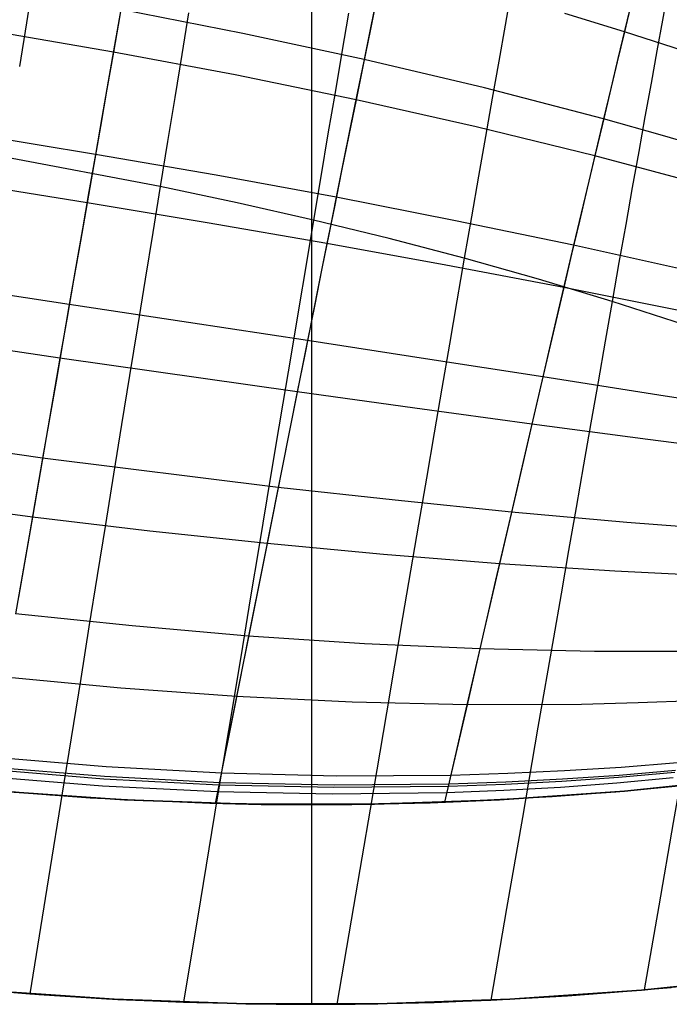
# Model space of a CAD drawing. Header units: millimetres. Extents: x -58 to 58, y -58 to 58.
# Tile 31 of 74: x -4 to 5, y -58 to -43. Entities that reach past the tile are written whole.
import ezdxf

# ---------------------------------------------------------------- set-up
doc = ezdxf.new("R2010")
doc.units = ezdxf.units.MM
doc.header["$MEASUREMENT"] = 0
doc.layers.add('Predefinito', color=5, linetype='Continuous')

msp = doc.modelspace()

# ---------------------------------------------------------------- linework, layer by layer
at = {"layer": 'Predefinito', "color": 9}
for points in [[(0, -57.5), (0, 57.5)], [(0, -54.5), (0, 54.5)], [(-15.764, -52.17), (-13.954, -52.683), (-12.127, -53.134), (-10.286, -53.521), (-8.433, -53.844), (-6.569, -54.103), (-4.698, -54.297), (-2.821, -54.427), (-0.941, -54.492), (0.941, -54.492), (2.821, -54.427), (4.698, -54.297), (6.569, -54.103), (8.433, -53.844), (10.286, -53.521), (12.127, -53.134), (13.954, -52.683), (15.764, -52.17), (17.556, -51.595)], [(17.556, -51.595), (15.764, -52.17), (13.954, -52.683), (12.127, -53.134), (10.286, -53.521), (8.433, -53.844), (6.569, -54.103), (4.698, -54.297), (2.821, -54.427), (0.941, -54.492), (-0.941, -54.492), (-2.821, -54.427), (-4.698, -54.297), (-6.569, -54.103), (-8.433, -53.844), (-10.286, -53.521), (-12.127, -53.134), (-13.954, -52.683), (-15.764, -52.17)], [(-16.632, -55.042), (-14.722, -55.583), (-12.795, -56.058), (-10.852, -56.467), (-8.897, -56.808), (-6.931, -57.081), (-4.957, -57.286), (-2.976, -57.423), (-0.992, -57.491), (0.992, -57.491), (2.976, -57.423), (4.957, -57.286), (6.931, -57.081), (8.897, -56.808), (10.852, -56.467), (12.795, -56.058), (14.722, -55.583), (16.632, -55.042), (18.522, -54.435)], [(18.522, -54.435), (16.632, -55.042), (14.722, -55.583), (12.795, -56.058), (10.852, -56.467), (8.897, -56.808), (6.931, -57.081), (4.957, -57.286), (2.976, -57.423), (0.992, -57.491), (-0.992, -57.491), (-2.976, -57.423), (-4.957, -57.286), (-6.931, -57.081), (-8.897, -56.808), (-10.852, -56.467), (-12.795, -56.058), (-14.722, -55.583), (-16.632, -55.042)], [(0, -57.5), (0, -54.5)]]:
    msp.add_lwpolyline(points, dxfattribs=at)
at = {"layer": 'Predefinito', "color": 9, "extrusion": (0.974553, -0.198687, 0.103776)}
msp.add_lwpolyline([(-52.145, 348.249), (-52.373, 348.365)], dxfattribs=at)
at = {"layer": 'Predefinito', "color": 9, "extrusion": (0.983817, -0.167463, 0.063718)}
msp.add_lwpolyline([(-53.74, 350.825), (-54.027, 350.932)], dxfattribs=at)
at = {"layer": 'Predefinito', "color": 9, "extrusion": (0.979711, -0.183843, 0.079796)}
msp.add_lwpolyline([(-53.084, 349.872), (-53.338, 349.98)], dxfattribs=at)
at = {"layer": 'Predefinito', "color": 9, "extrusion": (1, 0, 0)}
for points in [[(-54.5, 3), (-54.5, 27.958)], [(-54.5, 352.042), (-54.5, 380)], [(-57.5, 0), (-57.5, 30)], [(-57.5, 350), (-57.5, 380)]]:
    msp.add_lwpolyline(points, dxfattribs=at)
at = {"layer": 'Predefinito', "color": 9}
for points in [[(-4.194, -42.108, 37.882), (-4.295, -42.746, 37.302), (-4.398, -43.402, 36.744)], [(-4.194, -42.108, 342.118), (-4.295, -42.746, 342.698), (-4.398, -43.402, 343.256)], [(0.988, -42.305, 345.067), (0.887, -42.796, 345.501), (0.785, -43.297, 345.923), (0.682, -43.805, 346.332), (0.577, -44.321, 346.729), (0.471, -44.843, 347.112), (0.365, -45.37, 347.482), (0.257, -45.902, 347.839), (0.149, -46.439, 348.184), (0.041, -46.979, 348.518), (-0.069, -47.524, 348.839), (-0.288, -48.622, 349.451), (-0.509, -49.73, 350.023), (-0.731, -50.845, 350.558), (-0.954, -51.964, 351.06), (-1.176, -53.085, 351.534), (-1.399, -54.204, 351.982)], [(2.996, -42.263, 40.16), (2.904, -42.781, 39.52), (2.808, -43.321, 38.897), (2.71, -43.88, 38.294), (2.609, -44.457, 37.71), (2.505, -45.052, 37.146), (2.399, -45.662, 36.603), (2.291, -46.287, 36.08), (2.18, -46.925, 35.58), (2.068, -47.575, 35.1), (1.954, -48.237, 34.639), (1.839, -48.91, 34.198), (1.722, -49.592, 33.774), (1.604, -50.283, 33.367), (1.484, -50.982, 32.976), (1.364, -51.688, 32.6), (1.12, -53.119, 31.887), (0.873, -54.569, 31.222), (0.625, -56.031, 30.596), (0.376, -57.499, 30)], [(2.996, -42.263, 339.84), (2.904, -42.781, 340.48), (2.808, -43.321, 341.103), (2.71, -43.88, 341.706), (2.609, -44.457, 342.29), (2.505, -45.052, 342.854), (2.399, -45.662, 343.397), (2.291, -46.287, 343.92), (2.18, -46.925, 344.42), (2.068, -47.575, 344.9), (1.954, -48.237, 345.361), (1.839, -48.91, 345.802), (1.722, -49.592, 346.226), (1.604, -50.283, 346.633), (1.484, -50.982, 347.024), (1.364, -51.688, 347.4), (1.12, -53.119, 348.113), (0.873, -54.569, 348.778), (0.625, -56.031, 349.404), (0.376, -57.499, 350)], [(5.353, -42.265, 41.736), (5.272, -42.706, 41.064), (5.187, -43.17, 40.408), (5.099, -43.655, 39.768), (5.008, -44.159, 39.146), (4.914, -44.682, 38.541), (4.817, -45.223, 37.955), (4.718, -45.779, 37.387), (4.617, -46.351, 36.839), (4.514, -46.935, 36.311), (4.409, -47.533, 35.803), (4.302, -48.142, 35.314), (4.193, -48.761, 34.845), (4.083, -49.391, 34.392), (3.972, -50.03, 33.957), (3.859, -50.677, 33.537), (3.746, -51.332, 33.132), (3.631, -51.993, 32.741), (3.398, -53.334, 31.997), (3.164, -54.692, 31.297), (2.927, -56.062, 30.634), (2.69, -57.437, 30)], [(5.353, -42.265, 338.264), (5.272, -42.706, 338.936), (5.187, -43.17, 339.592), (5.099, -43.655, 340.232), (5.008, -44.159, 340.854), (4.914, -44.682, 341.459), (4.817, -45.223, 342.045), (4.718, -45.779, 342.613), (4.617, -46.351, 343.161), (4.514, -46.935, 343.689), (4.409, -47.533, 344.197), (4.302, -48.142, 344.686), (4.193, -48.761, 345.155), (4.083, -49.391, 345.608), (3.972, -50.03, 346.043), (3.859, -50.677, 346.463), (3.746, -51.332, 346.868), (3.631, -51.993, 347.259), (3.398, -53.334, 348.003), (3.164, -54.692, 348.703), (2.927, -56.062, 349.366), (2.69, -57.437, 350)], [(0.978, -42.359, 34.885), (0.875, -42.865, 34.44), (0.77, -43.38, 34.009), (0.663, -43.904, 33.591), (0.555, -44.435, 33.186), (0.446, -44.972, 32.796), (0.337, -45.515, 32.419), (0.226, -46.063, 32.056), (0.115, -46.616, 31.705), (0.003, -47.172, 31.367), (-0.109, -47.733, 31.041), (-0.222, -48.296, 30.725), (-0.448, -49.432, 30.127), (-0.676, -50.575, 29.568), (-0.905, -51.724, 29.045), (-1.133, -52.875, 28.553), (-1.455, -54.481, 27.91)], [(4.807, -42.438, 36.236), (4.7, -42.882, 35.762), (4.591, -43.335, 35.3), (4.48, -43.797, 34.849), (4.368, -44.269, 34.41), (4.254, -44.748, 33.984), (4.139, -45.234, 33.571), (4.022, -45.727, 33.17), (3.905, -46.224, 32.783), (3.787, -46.727, 32.408), (3.668, -47.235, 32.045), (3.548, -47.746, 31.694), (3.307, -48.78, 31.024), (3.065, -49.825, 30.396), (2.821, -50.879, 29.806), (2.577, -51.938, 29.25), (2.332, -52.999, 28.724), (1.991, -54.464, 28.041)], [(4.811, -42.413, 343.738), (4.707, -42.845, 344.2), (4.601, -43.285, 344.651), (4.494, -43.734, 345.091), (4.385, -44.192, 345.52), (4.274, -44.657, 345.937), (4.162, -45.129, 346.342), (4.049, -45.607, 346.735), (3.935, -46.091, 347.115), (3.82, -46.579, 347.484), (3.704, -47.072, 347.841), (3.588, -47.569, 348.186), (3.471, -48.069, 348.521), (3.236, -49.08, 349.161), (3, -50.1, 349.762), (2.762, -51.127, 350.328), (2.524, -52.159, 350.862), (2.286, -53.192, 351.369), (2.047, -54.224, 351.85)], [(-2.876, -42.549, 346.156), (-2.969, -43.083, 346.561), (-3.064, -43.624, 346.952), (-3.16, -44.171, 347.33), (-3.256, -44.724, 347.694), (-3.354, -45.282, 348.045), (-3.452, -45.845, 348.383), (-3.55, -46.411, 348.709), (-3.649, -46.981, 349.023), (-3.849, -48.131, 349.618), (-4.05, -49.291, 350.172), (-4.253, -50.458, 350.689), (-4.456, -51.629, 351.172)], [(-1.857, -42.599, 37.964), (-1.959, -43.225, 37.383), (-2.064, -43.869, 36.824), (-2.172, -44.53, 36.287), (-2.282, -45.206, 35.773), (-2.394, -45.897, 35.282), (-2.509, -46.601, 34.813), (-2.625, -47.318, 34.366), (-2.743, -48.046, 33.939), (-2.862, -48.784, 33.531), (-2.983, -49.532, 33.141), (-3.105, -50.289, 32.769), (-3.229, -51.054, 32.412), (-3.353, -51.825, 32.07), (-3.478, -52.603, 31.741), (-3.731, -54.172, 31.122), (-3.986, -55.755, 30.544), (-4.242, -57.343, 30)], [(-1.857, -42.599, 342.036), (-1.959, -43.225, 342.617), (-2.064, -43.869, 343.176), (-2.172, -44.53, 343.713), (-2.282, -45.206, 344.227), (-2.394, -45.897, 344.718), (-2.509, -46.601, 345.187), (-2.625, -47.318, 345.634), (-2.743, -48.046, 346.061), (-2.862, -48.784, 346.469), (-2.983, -49.532, 346.859), (-3.105, -50.289, 347.231), (-3.229, -51.054, 347.588), (-3.353, -51.825, 347.93), (-3.478, -52.603, 348.259), (-3.731, -54.172, 348.878), (-3.986, -55.755, 349.456), (-4.242, -57.343, 350)], [(6.15, -44.696, 345.249), (5.271, -44.439, 345.391), (4.385, -44.192, 345.52), (2.595, -43.725, 345.744), (0.785, -43.297, 345.923), (-1.041, -42.905, 346.06), (-2.876, -42.549, 346.156)], [(0.55, -42.6, 38.704), (0.45, -43.186, 38.102), (0.347, -43.792, 37.52), (0.241, -44.416, 36.958), (0.133, -45.056, 36.419), (0.023, -45.712, 35.901), (-0.089, -46.381, 35.406), (-0.204, -47.063, 34.933), (-0.32, -47.757, 34.48), (-0.438, -48.462, 34.047), (-0.557, -49.177, 33.633), (-0.678, -49.902, 33.236), (-0.8, -50.635, 32.855), (-0.923, -51.375, 32.49), (-1.047, -52.123, 32.14), (-1.172, -52.876, 31.802), (-1.424, -54.396, 31.164), (-1.678, -55.929, 30.566), (-1.933, -57.467, 30)], [(0.55, -42.6, 341.296), (0.45, -43.186, 341.898), (0.347, -43.792, 342.48), (0.241, -44.416, 343.042), (0.133, -45.056, 343.581), (0.023, -45.712, 344.099), (-0.089, -46.381, 344.594), (-0.204, -47.063, 345.067), (-0.32, -47.757, 345.52), (-0.438, -48.462, 345.953), (-0.557, -49.177, 346.367), (-0.678, -49.902, 346.764), (-0.8, -50.635, 347.145), (-0.923, -51.375, 347.51), (-1.047, -52.123, 347.86), (-1.172, -52.876, 348.198), (-1.424, -54.396, 348.836), (-1.678, -55.929, 349.434), (-1.933, -57.467, 350)], [(17.125, -48.543, 39.489), (16.932, -48.413, 39.362), (16.738, -48.285, 39.241), (16.541, -48.159, 39.127), (16.344, -48.035, 39.019), (16.147, -47.914, 38.917), (15.95, -47.795, 38.821), (15.754, -47.678, 38.729), (15.364, -47.454, 38.56), (14.607, -47.038, 38.261), (13.869, -46.65, 37.982), (13.109, -46.264, 37.71), (12.324, -45.88, 37.448), (11.522, -45.504, 37.204), (10.709, -45.138, 36.976), (9.886, -44.784, 36.763), (9.05, -44.439, 36.563), (8.202, -44.104, 36.377), (7.341, -43.781, 36.204), (6.47, -43.469, 36.044), (5.589, -43.169, 35.897), (4.7, -42.882, 35.762), (3.804, -42.608, 35.639)], [(-2.89, -42.637, 33.776), (-2.986, -43.187, 33.363), (-3.084, -43.744, 32.963), (-3.182, -44.307, 32.579), (-3.282, -44.877, 32.209), (-3.382, -45.451, 31.852), (-3.483, -46.03, 31.509), (-3.584, -46.613, 31.178), (-3.687, -47.2, 30.86), (-3.789, -47.79, 30.553), (-3.995, -48.979, 29.973), (-4.203, -50.176, 29.433), (-4.411, -51.378, 28.929)], [(7.587, -42.642, 43.412), (7.519, -43, 42.716), (7.447, -43.382, 42.033), (7.372, -43.785, 41.365), (7.294, -44.209, 40.711), (7.213, -44.652, 40.073), (7.13, -45.113, 39.45), (7.043, -45.592, 38.844), (6.955, -46.086, 38.255), (6.864, -46.595, 37.683), (6.771, -47.118, 37.128), (6.676, -47.654, 36.593), (6.579, -48.201, 36.076), (6.481, -48.759, 35.577), (6.381, -49.327, 35.095), (6.28, -49.904, 34.63), (6.177, -50.49, 34.18), (6.074, -51.083, 33.744), (5.969, -51.683, 33.323), (5.863, -52.29, 32.914), (5.65, -53.519, 32.131), (5.433, -54.765, 31.389), (5.215, -56.021, 30.681), (4.997, -57.282, 30)], [(7.587, -42.642, 336.588), (7.519, -43, 337.284), (7.447, -43.382, 337.967), (7.372, -43.785, 338.635), (7.294, -44.209, 339.289), (7.213, -44.652, 339.927), (7.13, -45.113, 340.55), (7.043, -45.592, 341.156), (6.955, -46.086, 341.745), (6.864, -46.595, 342.317), (6.771, -47.118, 342.872), (6.676, -47.654, 343.407), (6.579, -48.201, 343.924), (6.481, -48.759, 344.423), (6.381, -49.327, 344.905), (6.28, -49.904, 345.37), (6.177, -50.49, 345.82), (6.074, -51.083, 346.256), (5.969, -51.683, 346.677), (5.863, -52.29, 347.086), (5.65, -53.519, 347.869), (5.433, -54.765, 348.611), (5.215, -56.021, 349.319), (4.997, -57.282, 350)], [(6.017, -45.218, 34.249), (4.254, -44.748, 33.984), (2.468, -44.31, 33.766), (0.663, -43.904, 33.591), (-1.157, -43.53, 33.457), (-2.986, -43.187, 33.363), (-4.819, -42.87, 33.307)], [(5.692, -46.48, 346.868), (3.935, -46.091, 347.115), (2.158, -45.721, 347.319), (0.365, -45.37, 347.482), (-1.442, -45.038, 347.607), (-3.256, -44.724, 347.694), (-5.073, -44.426, 347.746)], [(5.603, -47.286, 36.445), (4.514, -46.935, 36.311), (3.409, -46.602, 36.189), (2.291, -46.287, 36.08), (1.162, -45.99, 35.984), (0.023, -45.712, 35.901), (-1.125, -45.451, 35.831), (-2.282, -45.206, 35.773), (-4.612, -44.764, 35.696)], [(5.603, -47.286, 343.555), (4.514, -46.935, 343.689), (3.409, -46.602, 343.811), (2.291, -46.287, 343.92), (1.162, -45.99, 344.016), (0.023, -45.712, 344.099), (-1.125, -45.451, 344.169), (-2.282, -45.206, 344.227), (-4.612, -44.764, 344.304)], [(5.541, -47.078, 32.646), (3.787, -46.727, 32.408), (2.014, -46.389, 32.212), (0.226, -46.063, 32.056), (-1.575, -45.751, 31.936), (-3.382, -45.451, 31.852), (-5.192, -45.161, 31.802)], [(6.942, -48.61, 348.047), (5.218, -48.342, 348.306), (3.471, -48.069, 348.521), (1.708, -47.796, 348.698), (-0.069, -47.524, 348.839), (-1.856, -47.252, 348.947), (-3.649, -46.981, 349.023), (-7.237, -46.433, 349.083)], [(6.772, -49.232, 31.472), (5.051, -49.012, 31.228), (3.307, -48.78, 31.024), (1.549, -48.541, 30.858), (-0.222, -48.296, 30.725), (-3.789, -47.79, 30.553), (-7.361, -47.255, 30.497)], [(6.451, -50.388, 349.367), (4.736, -50.256, 349.583), (3, -50.1, 349.762), (1.25, -49.924, 349.907), (-0.509, -49.73, 350.023), (-4.05, -49.291, 350.172), (-7.593, -48.781, 350.221)], [(6.265, -51.072, 30.168), (4.553, -50.991, 29.969), (2.821, -50.879, 29.806), (1.077, -50.74, 29.673), (-0.676, -50.575, 29.568), (-2.438, -50.387, 29.489), (-4.203, -50.176, 29.433), (-5.968, -49.94, 29.399)], [(5.954, -52.197, 350.555), (4.248, -52.199, 350.725), (2.524, -52.159, 350.862), (0.789, -52.08, 350.973), (-0.954, -51.964, 351.06), (-2.703, -51.813, 351.126), (-4.456, -51.629, 351.172)], [(5.753, -52.936, 28.995), (4.905, -52.97, 28.916), (4.051, -52.992, 28.845), (2.332, -52.999, 28.724), (0.603, -52.959, 28.628), (-1.133, -52.875, 28.553), (-2.876, -52.749, 28.496), (-4.62, -52.582, 28.457)], [(5.497, -53.869, 28.45), (4.651, -53.939, 28.384), (3.8, -53.993, 28.325), (2.945, -54.033, 28.272), (2.087, -54.059, 28.226), (0.365, -54.069, 28.148), (-1.362, -54.025, 28.088), (-3.095, -53.931, 28.044), (-4.829, -53.786, 28.013)], [(5.455, -54.015, 351.633), (4.609, -54.09, 351.698), (3.759, -54.149, 351.755), (2.905, -54.194, 351.805), (2.047, -54.224, 351.85), (0.327, -54.242, 351.925), (-1.399, -54.204, 351.982), (-3.13, -54.114, 352.025), (-4.862, -53.973, 352.054)], [(5.465, -53.986, 28.384), (4.619, -54.06, 28.319), (3.768, -54.118, 28.261), (2.914, -54.162, 28.21), (2.057, -54.191, 28.165), (0.335, -54.207, 28.09), (-1.391, -54.169, 28.032), (-3.122, -54.078, 27.989), (-4.855, -53.936, 27.959)], [(-4.987, -54.271, 352.163), (-3.336, -54.398, 352.135), (-1.537, -54.478, 352.092), (-0.762, -54.495, 352.068), (0.602, -54.497, 352.02), (1.776, -54.471, 351.969), (2.808, -54.428, 351.918), (4.57, -54.308, 351.813), (6.044, -54.164, 351.707)], [(5.433, -54.098, 28.32), (4.587, -54.177, 28.256), (3.737, -54.239, 28.2), (2.883, -54.287, 28.151), (2.026, -54.32, 28.107), (0.306, -54.342, 28.034), (-1.419, -54.308, 27.978), (-3.149, -54.221, 27.936), (-4.88, -54.082, 27.908)], [(5.838, -54.186, 28.277), (4.795, -54.289, 28.202), (3.614, -54.38, 28.127), (2.252, -54.453, 28.054), (0.643, -54.496, 27.982), (-0.289, -54.499, 27.947), (-1.337, -54.484, 27.914), (-2.537, -54.441, 27.882), (-3.941, -54.357, 27.853), (-5.609, -54.211, 27.83)], [(-5.394, -57.246, 30), (-4.242, -57.343, 30), (-3.088, -57.417, 30), (-1.933, -57.467, 30), (-0.779, -57.495, 30), (0.376, -57.499, 30), (1.533, -57.48, 30), (2.69, -57.437, 30), (3.844, -57.371, 30), (4.997, -57.282, 30), (6.147, -57.17, 30), (7.296, -57.035, 30), (8.441, -56.877, 29.998), (9.583, -56.696, 30), (10.595, -56.515, 30.006), (11.606, -56.317, 30.004)], [(-5.293, -57.256, 350), (-4.107, -57.353, 350), (-2.919, -57.426, 350), (-1.73, -57.474, 350), (-0.54, -57.497, 350), (0.65, -57.496, 350), (1.839, -57.471, 350), (3.028, -57.42, 350), (4.216, -57.345, 350), (5.402, -57.246, 350)]]:
    msp.add_polyline3d(points, dxfattribs=at)

doc.saveas('drawing.dxf')
